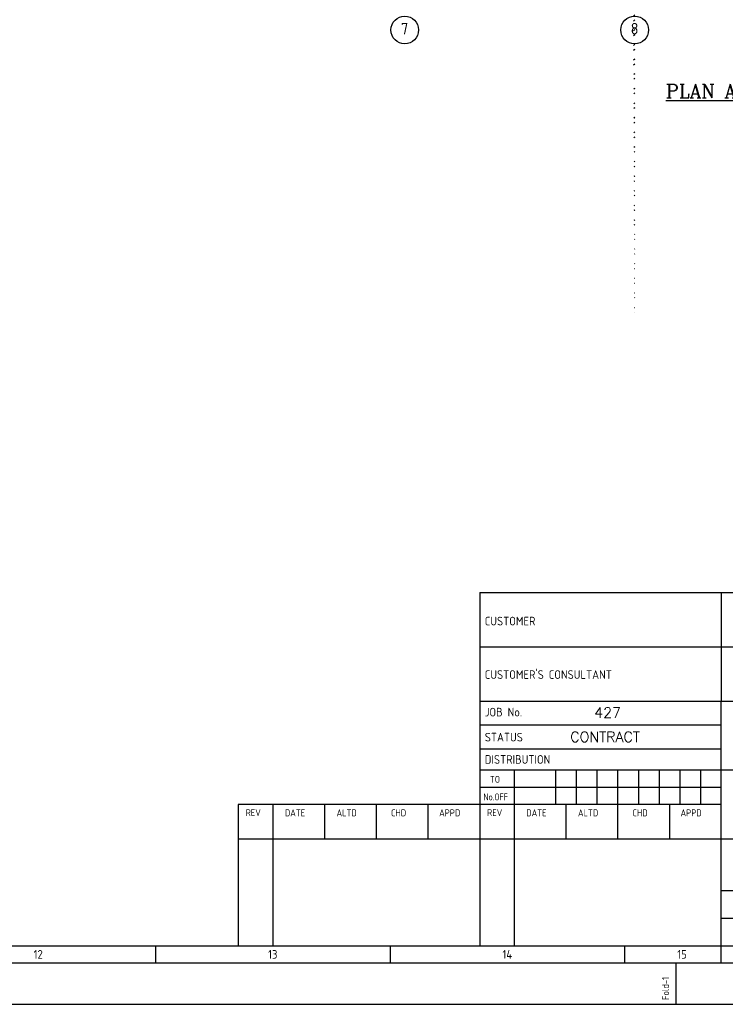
# Model space of a CAD drawing. Extents: x 18893 to 3351893, y -610358 to 406739.
# Tile 12 of 120: x 157319 to 188005, y 54937 to 97790. Entities that reach past the tile are written whole.
import ezdxf
from ezdxf.enums import TextEntityAlignment as Align

# ---------------------------------------------------------------- set-up
doc = ezdxf.new("R2010")
doc.units = 0
doc.header["$LTSCALE"] = 800
doc.header["$MEASUREMENT"] = 0
doc.linetypes.add('CENTER', pattern=[2, 1.25, -0.25, 0.25, -0.25])
doc.linetypes.add('CONTINOUS', pattern=[0])
doc.layers.get('0').update_dxf_attribs({"linetype": 'CONTINUOUS'})
for name, color, linetype in [('0-7-COL', 2, 'CENTER'), ('GT_5', 4, 'CONTINUOUS'), ('HATCH', 9, 'CONTINUOUS')]:
    doc.layers.add(name, color=color, linetype=linetype)
doc.layers.add('TEXT', color=3, linetype='CONTINUOUS', lineweight=15)
doc.styles.add('COMPLEX', font='complex')
doc.styles.add('ROMANC', font='romanc')
doc.styles.add('ROMANS', font='ISO9.shx', dxfattribs={"width": 0.8})
doc.styles.get("Standard").update_dxf_attribs({"font": 'ISO9'})
pattern_1 = [(45, (98185.43, 5752.2), (-318.198, 318.198), []), (45, (98397.56, 5752.2), (-318.198, 318.198), [])]

# ---------------------------------------------------------------- blocks, each defined once
blk = doc.blocks.new('A$C731D3036')
for p, q in [((-593.64, 265.66), (-26.68, 265.66)), ((-593.64, 265.66), (-593.64, 37.8)), ((-438, 265.66), (-438, 195.66)), ((-593.64, 230.66), (-26.68, 230.66)), ((-593.64, 195.66), (-26.68, 195.66)), ((-438, 26.68), (-438, 195.66)), ((-438, 180.09), (-593.64, 180.09)), ((-438, 164.53), (-593.64, 164.53)), ((-593.64, 151.19), (-26.68, 151.19)), ((-571.41, 151.19), (-571.41, 37.8)), ((-544.73, 151.19), (-544.73, 128.96)), ((-531.39, 151.19), (-531.39, 128.96)), ((-518.05, 151.19), (-518.05, 128.96)), ((-504.71, 151.19), (-504.71, 128.96)), ((-491.37, 151.19), (-491.37, 128.96)), ((-478.03, 151.19), (-478.03, 128.96)), ((-464.69, 151.19), (-464.69, 128.96)), ((-451.35, 151.19), (-451.35, 128.96)), ((-593.64, 140.07), (-438, 140.07)), ((-438, 128.96), (-749.28, 128.96)), ((-749.28, 128.96), (-749.28, 37.8)), ((-727.04, 128.96), (-727.04, 37.8)), ((-693.69, 128.96), (-693.69, 106.72)), ((-660.34, 128.96), (-660.34, 106.72)), ((-626.99, 128.96), (-626.99, 106.72)), ((-538.06, 128.96), (-538.06, 106.72)), ((-504.71, 128.96), (-504.71, 106.72)), ((-471.36, 128.96), (-471.36, 106.72)), ((-749.28, 106.72), (-26.68, 106.72)), ((-749.28, 106.72), (-337.95, 106.72)), ((-438, 73.37), (-26.68, 73.37)), ((-438, 55.58), (-193.43, 55.58)), ((-2590.23, 37.8), (-251.24, 37.8)), ((-802.64, 37.79), (-802.64, 26.67)), ((-651.45, 37.79), (-651.45, 26.67)), ((-500.26, 37.79), (-500.26, 26.67)), ((-466.91, 0), (-466.91, 26.68))]:
    blk.add_line(p, q)
for points in [[(0, 1869.86), (-2643.59, 1869.86), (-2643.59, 0), (0, 0)], [(-26.68, 1843.18), (-2616.91, 1843.18), (-2616.91, 26.68), (-26.68, 26.68)]]:
    blk.add_lwpolyline(points, close=True)
for s, height, p in [('CUSTOMER', 5.558, (-590.37, 244.44)), ("CUSTOMER'S CONSULTANT", 5.5584, (-590.37, 209.94)), ('JOB No.', 5.558, (-590.37, 185.72)), ('STATUS', 5.558, (-590.37, 169.56)), ('DISTRIBUTION', 5.5584, (-590.37, 155.18)), ('TO', 4.447, (-587.07, 142.92)), ('REV', 4.447, (-744.49, 121.44)), ('DATE', 4.447, (-719.21, 121.3)), ('ALTD', 4.447, (-685.94, 121.3)), ('CHD', 4.447, (-650.81, 121.3)), ('APPD', 4.447, (-619.78, 121.3)), ('REV', 4.447, (-588.86, 121.44)), ('DATE', 4.447, (-563.57, 121.3)), ('ALTD', 4.447, (-530.31, 121.3)), ('CHD', 4.447, (-495.17, 121.3)), ('APPD', 4.447, (-464.15, 121.3))]:
    blk.add_text(s, height=height).set_placement(p)
at = {"width": 0.8}
blk.add_text('No.OFF', height=4.447, dxfattribs=at).set_placement((-591.24, 131.58))
for s, p in [('12', (-878.23, 32.23)), ('13', (-727.04, 32.23)), ('14', (-575.85, 32.23)), ('15', (-463.22, 32.23))]:
    blk.add_text(s, height=5.558).set_placement(p, align=Align.MIDDLE)
blk.add_text('Fold-1', height=4.447, rotation=90).set_placement((-471.6, 2.74))
at = {"layer": 'TEXT', "color": 3, "style": 'COMPLEX'}
for s, p in [('427', (-511.19, 184.87)), ('CONTRACT', (-512.8, 169.16))]:
    blk.add_text(s, height=6.67, dxfattribs=at).set_placement(p, align=Align.CENTER)

msp = doc.modelspace()

# ---------------------------------------------------------------- hatches: boundary and pattern name
at = {"layer": 'HATCH'}
h = msp.add_hatch(dxfattribs=at)
h.set_pattern_fill('ANSI32', color=256, scale=1200, style=0)
h.set_pattern_definition(pattern_1)
edge = h.paths.add_edge_path()
edge.add_line((183950.22, 108973.93), (183950.22, 112573.93))
edge.add_line((184065.22, 84763.85), (184065.22, 155069.09))
edge.add_line((184180.22, 108973.93), (184180.22, 112573.93))
h = msp.add_hatch(dxfattribs=at)
h.set_pattern_fill('ANSI32', color=256, scale=1200, style=0)
h.set_pattern_definition(pattern_1)
edge = h.paths.add_edge_path()
edge.add_line((183950.22, 112973.93), (183950.22, 118072.81))
edge.add_line((184065.22, 84763.85), (184065.22, 155069.09))
edge.add_line((184180.22, 112973.93), (184180.22, 118072.81))

# ---------------------------------------------------------------- linework, layer by layer
at = {"layer": '0-7-COL', "linetype": 'Continuous'}
for centre in [(174065.22, 97341.66), (184065.22, 97341.66)]:
    msp.add_circle(centre, 600, dxfattribs=at)

# ---------------------------------------------------------------- block references
at = {"color": 1, "linetype": 'CONTINOUS', "lineweight": 15, "xscale": 67.46500254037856, "yscale": 67.46500254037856, "zscale": 67.46500254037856}
msp.add_blockref('A$C731D3036', (217374.11, 54937.17), dxfattribs=at)

# ---------------------------------------------------------------- texts
at = {"layer": '0-7-COL', "color": 4, "linetype": 'Continuous', "style": 'ROMANS'}
for s, p in [('7', (174059.35, 97400.7)), ('8', (184059.35, 97400.7))]:
    msp.add_text(s, height=500, dxfattribs=at).set_placement(p, align=Align.MIDDLE)
at = {"layer": 'GT_5', "style": 'ROMANC'}
msp.add_text('%%UPLAN AT EL. 11.5/12.5M ', height=600, dxfattribs=at).set_placement((185418, 94388.68))

doc.saveas('drawing.dxf')
